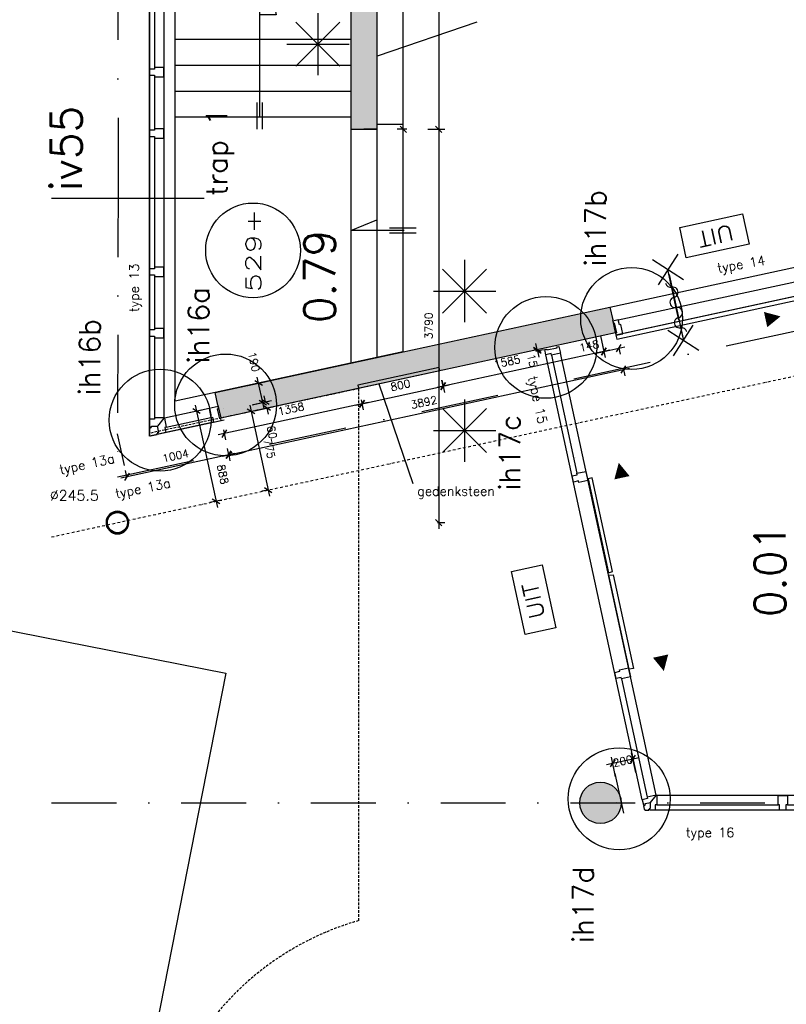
# Model space of a CAD drawing. Extents: x -29284 to 2055880, y -64816 to 121103.
# Tile 92 of 123: x 35387 to 42775, y 59506 to 68993. Entities that reach past the tile are written whole.
import ezdxf
from ezdxf.enums import TextEntityAlignment as Align

# ---------------------------------------------------------------- set-up
doc = ezdxf.new("R2010")
doc.units = 0
doc.header["$LTSCALE"] = 50
doc.header["$MEASUREMENT"] = 0
doc.header["$PDMODE"] = 3
doc.header["$PDSIZE"] = 0.1
for name, pattern in [('DASHDOT', [1, 0.5, -0.25, 0, -0.25]), ('DD1', [2.66667, 1.66667, -0.5, 0, -0.5]), ('HIDDEN', [0.375, 0.25, -0.125]), ('HIDDENX2', [0.75, 0.5, -0.25]), ('STRAM_0WT$0$DASHDOT', [25, 12.5, -6.25, 0, -6.25])]:
    doc.linetypes.add(name, pattern=pattern)
doc.layers.get('0').update_dxf_attribs({"linetype": 'CONTINUOUS'})
doc.layers.get('DEFPOINTS').update_dxf_attribs({"linetype": 'CONTINUOUS'})
for name, color, linetype in [('00', 7, 'CONTINUOUS'), ('_BRANDCOMPART', 6, 'DASHDOT'), ('_DETAILNUMMERS', 4, 'CONTINUOUS'), ('_DETAILNUMMERSTEKST', 4, 'CONTINUOUS'), ('A--A21--_F12--', 7, 'CONTINUOUS'), ('A--A21--_F123-', 9, 'CONTINUOUS'), ('A--A22--_F12--', 7, 'CONTINUOUS'), ('A--A22--_F123-', 9, 'CONTINUOUS'), ('A--A28--_F-2--', 7, 'CONTINUOUS'), ('A--A28--_F12--', 7, 'CONTINUOUS'), ('A--L21--', 3, 'CONTINUOUS'), ('A--L21--_F12--', 7, 'CONTINUOUS'), ('A--L22--', 3, 'CONTINUOUS'), ('A--L22--_F12--', 7, 'CONTINUOUS'), ('A--L22A1_BINNENWAND', 1, 'CONTINUOUS'), ('A--L22A3_BINNENWAND', 3, 'CONTINUOUS'), ('A--L28--', 7, 'CONTINUOUS'), ('A--L28--_F-2--', 7, 'CONTINUOUS'), ('A--L28--_F12--', 7, 'CONTINUOUS'), ('A--L28DC1_KONSTR', 1, 'HIDDEN'), ('A--L31--_F123-', 7, 'CONTINUOUS'), ('A--L32--_F-23-', 2, 'CONTINUOUS'), ('A--L32--_F123-', 1, 'CONTINUOUS'), ('A--L35A2_PLAFONDS', 1, 'HIDDENX2'), ('A--L63--', 7, 'CONTINUOUS'), ('A--L65--', 7, 'CONTINUOUS'), ('A--L65--_F-23-', 7, 'CONTINUOUS'), ('A--L65--_F123-', 7, 'CONTINUOUS'), ('A--M$1A-_F123-', 1, 'CONTINUOUS'), ('A--M1$A-_F123-', 1, 'CONTINUOUS'), ('A--T$1A-25_TEKST', 2, 'CONTINUOUS'), ('A--T$1A-_F123-_RN', 4, 'CONTINUOUS'), ('A--T01A-25_TEKST', 2, 'CONTINUOUS'), ('A--T63--_F123-', 1, 'CONTINUOUS'), ('HELLINGBANEN_TRAP', 1, 'CONTINUOUS'), ('HELLINGBANEN_TRAPPEN', 1, 'CONTINUOUS'), ('L1', 1, 'CONTINUOUS'), ('STRAM_0WT$0$A--L$7A-_STRAM', 1, 'STRAM_0WT$0$DASHDOT'), ('STRAMIEN', 1, 'DD1'), ('TEKST_KOZIJNMERK', 2, 'CONTINUOUS'), ('X--LR---_CP', 7, 'CONTINUOUS')]:
    doc.layers.add(name, color=color, linetype=linetype)
doc.styles.add('ALFA-0_25', font='ROMANS')
doc.styles.add('B-01', font='SIMPLEX.SHX', dxfattribs={"width": 0.8, "height": 4.5})
doc.styles.add('HIEMSTRA', font='romans.shx')
doc.dimstyles.new('STANDARD$0', dxfattribs={"dimscale": 30, "dimtxt": 2.5, "dimasz": 2, "dimexe": 2, "dimexo": 0, "dimgap": 2, "dimtad": 1, "dimdec": 0, "dimzin": 0, "dimdsep": 46, "dimtxsty": 'ALFA-0_25', "dimblk1": 'OBLIQUE', "dimblk2": 'OBLIQUE', "dimsah": 1, "dimcen": -3, "dimdle": 2, "dimclrd": 1, "dimclre": 1, "dimclrt": 2, "dimadec": 0, "dimazin": 0, "dimtfac": 0.666667, "dimtofl": 0, "dimtmove": 2, "dimatfit": 3, "dimldrblk": 'OBLIQUE', "dimfxl": 1, "dimtvp": 0.833333, "dimtolj": 1, "dimtzin": 0, "dimarcsym": 0})

# ---------------------------------------------------------------- blocks, each defined once
blk = doc.blocks.new('Q060089-')
at = {"layer": 'A--L63--', "linetype": 'Continuous'}
blk.add_lwpolyline([(0, 0), (0, 300), (620, 300), (620, 0)], close=True, dxfattribs=at)
at = {"layer": 'X--LR---_CP'}
blk.add_point((620, 0), dxfattribs=at)
blk.add_point((620, 0), dxfattribs=at)
blk.add_point((620, 0), dxfattribs=at)
at = {"layer": 'A--T63--_F123-', "style": 'ALFA-0_25', "width": 1.088889}
blk.add_text('UIT', height=150, dxfattribs=at).set_placement((123.7, 78.8), (473.7, 78.8), align=Align.FIT)
blk = doc.blocks.new('Q020657-')
at = {"layer": 'A--A28--_F-2--', "color": 3, "linetype": 'Continuous'}
for points in [[(-68.6, 68.6), (-77.5, 77.5), (-37.1, 89.7), (-41.9, 101.2)], [(-37.1, 89.7), (-41.9, 101.2), (0, 97.1), (0, 109.5)], [(0, 97.1), (0, 109.5), (37.1, 89.7), (41.9, 101.2)], [(37.1, 89.7), (41.9, 101.2), (68.6, 68.6), (77.5, 77.5)], [(-97.1, 0), (-109.5, 0), (-89.7, 37.1), (-101.2, 41.9)], [(-89.7, -37.1), (-101.2, -41.9), (-97.1, 0), (-109.5, 0)], [(-89.7, 37.1), (-101.2, 41.9), (-68.6, 68.6), (-77.5, 77.5)], [(68.6, 68.6), (77.5, 77.5), (89.7, 37.1), (101.2, 41.9)], [(89.7, 37.1), (101.2, 41.9), (97.1, 0), (109.5, 0)], [(97.1, 0), (109.5, 0), (89.7, -37.1), (101.2, -41.9)], [(-68.6, -68.6), (-77.5, -77.5), (-89.7, -37.1), (-101.2, -41.9)], [(-37.1, -89.7), (-41.9, -101.2), (-68.6, -68.6), (-77.5, -77.5)], [(0, -97.1), (0, -109.5), (-37.1, -89.7), (-41.9, -101.2)], [(37.1, -89.7), (41.9, -101.2), (0, -97.1), (0, -109.5)], [(68.6, -68.6), (77.5, -77.5), (37.1, -89.7), (41.9, -101.2)], [(89.7, -37.1), (101.2, -41.9), (68.6, -68.6), (77.5, -77.5)]]:
    blk.add_solid(points, dxfattribs=at)
at = {"layer": 'A--L28--_F-2--', "color": 3, "linetype": 'Continuous'}
blk.add_lwpolyline([(0, 109.5, 1), (0, -109.5, 1), (0, 109.5), (0, 97.1, -1), (0, -97.1, -1), (0, 97.1)], format="xyb", close=True, dxfattribs=at)
at = {"layer": 'X--LR---_CP', "color": 4, "linetype": 'Continuous'}
blk.add_point((0, 0), dxfattribs=at)
blk = doc.blocks.new('S060204-')
at = {"layer": 'A--L65--_F-23-', "color": 255}
blk.add_circle((0, 0), 0.0123, dxfattribs=at)
at = {"layer": 'A--L65--_F123-', "color": 1, "linetype": 'Continuous'}
for points in [[(-1.25, 6.25), (1.25, 3.75)], [(1.25, 6.25), (-1.25, 3.75)], [(0, 0), (0, 5)]]:
    blk.add_lwpolyline(points, dxfattribs=at)
blk = doc.blocks.new('S060205A')
at = {"layer": 'A--L65--_F-23-', "color": 255}
blk.add_circle((0, -0.0123), 0.0123, dxfattribs=at)
at = {"layer": 'A--L65--_F123-', "color": 1, "linetype": 'Continuous'}
for points in [[(-0.5, 5.7377, 0.41), (0, 5.2377)], [(0, 4.2377, 1), (0, 5.2377)], [(0, 4.2377, 1), (0, 3.2377)], [(0, 2.2377, 1), (0, 3.2377)], [(0, 2.2377, 1), (0, 1.2377)], [(0.5, 0.7377, 0.41), (0, 1.2377)]]:
    blk.add_lwpolyline(points, format="xyb", dxfattribs=at)
blk.add_lwpolyline([(0, -0.0123), (0, 6.2377)], dxfattribs=at)
at = {"layer": 'A--L65--', "xscale": -1}
blk.add_blockref('S060204-', (0, 1.4877), dxfattribs=at)
blk.add_blockref('S060204-', (0, 1.4877), dxfattribs=at)
at = {"layer": 'A--L65--', "rotation": 180}
blk.add_blockref('S060204-', (0, 4.4877), dxfattribs=at)
blk.add_blockref('S060204-', (0, 4.4877), dxfattribs=at)
blk = doc.blocks.new('Q020479-')
at = {"layer": 'A--A28--_F12--', "color": 8}
for points in [[(-200, 0), (-76.5, 184.8), (0, 200)], [(-200, 0), (0, 200), (76.5, 184.8)], [(-200, 0), (-141.4, 141.4), (-76.5, 184.8)], [(-200, 0), (76.5, 184.8), (141.4, 141.4)], [(-200, 0), (-184.8, 76.5), (-141.4, 141.4)], [(-200, 0), (141.4, 141.4), (184.8, 76.5)], [(-200, 0), (184.8, 76.5), (200, 0)], [(-200, 0), (200, 0), (184.8, -76.5)], [(-200, 0), (184.8, -76.5), (141.4, -141.4)], [(-200, 0), (141.4, -141.4), (76.5, -184.8)], [(-200, 0), (76.5, -184.8), (0, -200)], [(-200, 0), (0, -200), (-76.5, -184.8)], [(-200, 0), (-76.5, -184.8), (-141.4, -141.4)], [(-200, 0), (-141.4, -141.4), (-184.8, -76.5)]]:
    blk.add_solid(points, dxfattribs=at)
at = {"layer": 'A--L28--_F12--', "color": 3, "linetype": 'Continuous'}
blk.add_lwpolyline([(-200, 0, -1), (200, 0, -1), (-200, 0)], format="xyb", close=True, dxfattribs=at)
at = {"layer": 'X--LR---_CP'}
for p in [(0, 200), (200, 0), (200, 0)]:
    blk.add_point(p, dxfattribs=at)
blk = doc.blocks.new('_OBLIQUE')
at = {"color": 0, "linetype": 'ByBlock'}
blk.add_line((-0.5, -0.5), (0.5, 0.5), dxfattribs=at)
blk = doc.blocks.new('*D219')
at = {"layer": 'A--M$1A-_F123-', "color": 1, "lineweight": -2, "transparency": 16777216}
for p, q in [((39425.8, 72306.9), (39425.8, 67877.2)), ((39319.6, 72246.9), (39485.8, 72246.9)), ((39322.1, 67937.2), (39485.8, 67937.2))]:
    blk.add_line(p, q, dxfattribs=at)
at = {"layer": 'DEFPOINTS', "color": 0, "transparency": 16777216}
for p in [(39319.6, 72246.9), (39322.1, 67937.2), (39425.8, 67937.2)]:
    blk.add_point(p, dxfattribs=at)
at = {"layer": 'A--M$1A-_F123-', "color": 1, "lineweight": -2, "transparency": 16777216, "xscale": 60, "yscale": 60, "zscale": 60}
for p, rotation in [((39425.8, 72246.9), 90), ((39425.8, 67937.2), 270)]:
    blk.add_blockref('_OBLIQUE', p, dxfattribs=dict(at, rotation=rotation))
at = {"layer": 'A--M$1A-_F123-', "color": 2, "transparency": 16777216, "insert": (39328.3, 70092), "char_height": 75, "attachment_point": 5, "rotation": 90, "style": 'ALFA-0_25'}
blk.add_mtext('\\A1;4310', dxfattribs=at)
blk = doc.blocks.new('*U1299')
at = {"layer": 'A--A22--_F123-', "linetype": 'Continuous'}
blk.add_hatch(color=256, dxfattribs=at).paths.add_polyline_path([(0, 0), (-26.5, 122.2), (3777.8, 945.9), (3804.2, 823.7), (3830.7, 701.5), (26.5, -122.2)])
at = {"layer": 'A--A22--_F12--', "color": 8}
for points in [[(0, 0), (-26.5, 122.2), (3804.2, 823.7), (3777.8, 945.9)], [(3804.2, 823.7), (3830.7, 701.5), (0, 0), (26.5, -122.2)]]:
    blk.add_solid(points, dxfattribs=at)
at = {"layer": 'A--L22--_F12--', "color": 3, "linetype": 'Continuous'}
for points in [[(0, 0), (-26.5, 122.2), (3777.8, 945.9), (3804.2, 823.7)], [(0, 0), (26.5, -122.2), (3830.7, 701.5), (3804.2, 823.7)]]:
    blk.add_lwpolyline(points, dxfattribs=at)
blk = doc.blocks.new('*D247')
at = {"layer": 'A--M$1A-_F123-', "color": 1, "lineweight": -2, "transparency": 16777216}
for p, q in [((37587, 65467.9), (37748.8, 65502.9)), ((37743, 65246), (37677.4, 65548.9)), ((37627.1, 65282.3), (37789, 65317.3))]:
    blk.add_line(p, q, dxfattribs=at)
at = {"layer": 'DEFPOINTS', "color": 0, "transparency": 16777216}
for p in [(37587, 65467.9), (37690.1, 65490.2), (37627.1, 65282.3)]:
    blk.add_point(p, dxfattribs=at)
at = {"layer": 'A--M$1A-_F123-', "color": 1, "lineweight": -2, "transparency": 16777216, "xscale": 60, "yscale": 60, "zscale": 60}
for p, rotation in [((37690.1, 65490.2), 102.2170765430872), ((37730.3, 65304.6), 282.2170765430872)]:
    blk.add_blockref('_OBLIQUE', p, dxfattribs=dict(at, rotation=rotation))
at = {"layer": 'A--M$1A-_F123-', "color": 2, "transparency": 16777216, "insert": (37645.5, 65696.5), "char_height": 75, "attachment_point": 5, "rotation": 282.21708, "style": 'ALFA-0_25'}
blk.add_mtext('\\A1;190', dxfattribs=at)
blk = doc.blocks.new('*D248')
at = {"layer": 'A--M$1A-_F123-', "color": 1, "lineweight": -2, "transparency": 16777216}
for p, q in [((37755.2, 65310), (37742.5, 65368.7)), ((37636.1, 65284.2), (37813.9, 65322.7)), ((37648.8, 65225.5), (37826.6, 65264)), ((37767.9, 65251.3), (37780.6, 65192.6))]:
    blk.add_line(p, q, dxfattribs=at)
at = {"layer": 'DEFPOINTS', "color": 0, "transparency": 16777216}
for p in [(37636.1, 65284.2), (37648.8, 65225.5), (37767.9, 65251.3)]:
    blk.add_point(p, dxfattribs=at)
at = {"layer": 'A--M$1A-_F123-', "color": 1, "lineweight": -2, "transparency": 16777216, "xscale": 60, "yscale": 60, "zscale": 60}
for p, rotation in [((37755.2, 65310), 282.2170765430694), ((37767.9, 65251.3), 102.2170765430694)]:
    blk.add_blockref('_OBLIQUE', p, dxfattribs=dict(at, rotation=rotation))
at = {"layer": 'A--M$1A-_F123-', "color": 2, "transparency": 16777216, "insert": (37818.5, 65017.8), "char_height": 75, "attachment_point": 5, "rotation": 282.21708, "style": 'ALFA-0_25'}
blk.add_mtext('\\A1;60', dxfattribs=at)
blk = doc.blocks.new('*D249')
at = {"layer": 'A--M$1A-_F123-', "color": 1, "lineweight": -2, "transparency": 16777216}
for p, q in [((37342.8, 64788.2), (41265, 65633.8)), ((41206.4, 65621.2), (41219, 65562.6)), ((37401.4, 64800.9), (37414.1, 64742.2))]:
    blk.add_line(p, q, dxfattribs=at)
at = {"layer": 'DEFPOINTS', "color": 0, "transparency": 16777216}
for p in [(41206.4, 65621.2), (41206.4, 65621.2), (37401.4, 64800.9)]:
    blk.add_point(p, dxfattribs=at)
at = {"layer": 'A--M$1A-_F123-', "color": 1, "lineweight": -2, "transparency": 16777216, "xscale": 60, "yscale": 60, "zscale": 60}
for p, rotation in [((41206.4, 65621.2), 12.16638049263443), ((37401.4, 64800.9), 192.1663804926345)]:
    blk.add_blockref('_OBLIQUE', p, dxfattribs=dict(at, rotation=rotation))
at = {"layer": 'A--M$1A-_F123-', "color": 2, "transparency": 16777216, "insert": (39283.3, 65306.4), "char_height": 75, "attachment_point": 5, "rotation": 12.16638, "style": 'ALFA-0_25'}
blk.add_mtext('\\A1;3892', dxfattribs=at)
blk = doc.blocks.new('*D250')
at = {"layer": 'A--M$1A-_F123-', "color": 1, "lineweight": -2, "transparency": 16777216}
for p, q in [((37459.9, 64814.4), (36361, 64576.5)), ((37401.4, 64800.9), (37388.5, 64860.3)), ((36419.8, 64588.4), (36407, 64647.9))]:
    blk.add_line(p, q, dxfattribs=at)
at = {"layer": 'DEFPOINTS', "color": 0, "transparency": 16777216}
for p in [(37401.4, 64800.9), (36419.7, 64589.2), (36419.8, 64588.4)]:
    blk.add_point(p, dxfattribs=at)
at = {"layer": 'A--M$1A-_F123-', "color": 1, "lineweight": -2, "transparency": 16777216, "xscale": 60, "yscale": 60, "zscale": 60}
for p, rotation in [((37401.2, 64801.7), 12.21428028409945), ((36419.7, 64589.2), 192.2142802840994)]:
    blk.add_blockref('_OBLIQUE', p, dxfattribs=dict(at, rotation=rotation))
at = {"layer": 'A--M$1A-_F123-', "color": 2, "transparency": 16777216, "insert": (36889.8, 64790.8), "char_height": 75, "attachment_point": 5, "rotation": 12.21428, "style": 'ALFA-0_25'}
blk.add_mtext('\\A1;1004', dxfattribs=at)
blk = doc.blocks.new('*D268')
at = {"layer": 'A--M$1A-_F123-', "color": 1, "lineweight": -2, "transparency": 16777216}
for p, q in [((39414.3, 67937.2), (39485.8, 67937.2)), ((39425.8, 67997.2), (39425.8, 64086.9)), ((39414.3, 64146.9), (39485.8, 64146.9))]:
    blk.add_line(p, q, dxfattribs=at)
at = {"layer": 'DEFPOINTS', "color": 0, "transparency": 16777216}
for p in [(39414.3, 67937.2), (39414.3, 64146.9), (39425.8, 64146.9)]:
    blk.add_point(p, dxfattribs=at)
at = {"layer": 'A--M$1A-_F123-', "color": 1, "lineweight": -2, "transparency": 16777216, "xscale": 60, "yscale": 60, "zscale": 60}
for p, rotation in [((39425.8, 67937.2), 90), ((39425.8, 64146.9), 270)]:
    blk.add_blockref('_OBLIQUE', p, dxfattribs=dict(at, rotation=rotation))
at = {"layer": 'A--M$1A-_F123-', "color": 2, "transparency": 16777216, "insert": (39328.3, 66042), "char_height": 75, "attachment_point": 5, "rotation": 90, "style": 'ALFA-0_25'}
blk.add_mtext('\\A1;3790', dxfattribs=at)
blk = doc.blocks.new('*D274')
at = {"layer": 'A--M$1A-_F123-', "color": 1, "lineweight": -2, "transparency": 16777216}
for p, q in [((37604.1, 65277.2), (37793.5, 64402.5)), ((37616.8, 65218.6), (37558.2, 65205.9)), ((37780.8, 64461.1), (37722.2, 64448.4))]:
    blk.add_line(p, q, dxfattribs=at)
at = {"layer": 'DEFPOINTS', "color": 0, "transparency": 16777216}
for p in [(37616.8, 65218.6), (37780.8, 64461.1), (37780.8, 64461.1)]:
    blk.add_point(p, dxfattribs=at)
at = {"layer": 'A--M$1A-_F123-', "color": 1, "lineweight": -2, "transparency": 16777216, "xscale": 60, "yscale": 60, "zscale": 60}
for p, rotation in [((37616.8, 65218.6), 102.2170765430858), ((37780.8, 64461.1), 282.2170765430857)]:
    blk.add_blockref('_OBLIQUE', p, dxfattribs=dict(at, rotation=rotation))
at = {"layer": 'A--M$1A-_F123-', "color": 2, "transparency": 16777216, "insert": (37794.1, 64860.5), "char_height": 75, "attachment_point": 5, "rotation": 282.21708, "style": 'ALFA-0_25'}
blk.add_mtext('\\A1;775', dxfattribs=at)
blk = doc.blocks.new('*D275')
at = {"layer": 'A--M$1A-_F123-', "color": 1, "lineweight": -2, "transparency": 16777216}
for p, q in [((41043.3, 61815.5), (41356, 61883.2)), ((41130.2, 61697.7), (41089.2, 61886.8)), ((41325.6, 61740.1), (41284.7, 61929.1))]:
    blk.add_line(p, q, dxfattribs=at)
at = {"layer": 'DEFPOINTS', "color": 0, "transparency": 16777216}
for p in [(41297.4, 61870.5), (41130.2, 61697.7), (41325.6, 61740.1)]:
    blk.add_point(p, dxfattribs=at)
at = {"layer": 'A--M$1A-_F123-', "color": 1, "lineweight": -2, "transparency": 16777216, "xscale": 60, "yscale": 60, "zscale": 60}
for p, rotation in [((41101.9, 61828.1), 192.2170315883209), ((41297.4, 61870.5), 12.21703158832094)]:
    blk.add_blockref('_OBLIQUE', p, dxfattribs=dict(at, rotation=rotation))
at = {"layer": 'A--M$1A-_F123-', "color": 2, "transparency": 16777216, "insert": (41199.6, 61849.3), "char_height": 75, "attachment_point": 5, "rotation": 12.21703, "style": 'ALFA-0_25'}
blk.add_mtext('\\A1;200', dxfattribs=at)
blk = doc.blocks.new('*D293')
at = {"layer": 'A--M$1A-_F123-', "color": 1, "lineweight": -2, "transparency": 16777216}
for p, q in [((39083.7, 67877.2), (39083.7, 73472.8)), ((39119.1, 73412.8), (39023.7, 73412.8)), ((39119.1, 67937.2), (39023.7, 67937.2))]:
    blk.add_line(p, q, dxfattribs=at)
at = {"layer": 'DEFPOINTS', "color": 0, "transparency": 16777216}
for p in [(39083.7, 73412.8), (39119.1, 73412.8), (39119.1, 67937.2)]:
    blk.add_point(p, dxfattribs=at)
at = {"layer": 'A--M$1A-_F123-', "color": 1, "lineweight": -2, "transparency": 16777216, "xscale": 60, "yscale": 60, "zscale": 60}
for p, rotation in [((39083.7, 73412.8), 90), ((39083.7, 67937.2), 270)]:
    blk.add_blockref('_OBLIQUE', p, dxfattribs=dict(at, rotation=rotation))
at = {"layer": 'A--M$1A-_F123-', "color": 2, "transparency": 16777216, "insert": (38986.2, 70675), "char_height": 75, "attachment_point": 5, "rotation": 90, "style": 'ALFA-0_25'}
blk.add_mtext('\\A1;5476', dxfattribs=at)
blk = doc.blocks.new('*U1264')
at = {"layer": 'A--A21--_F123-', "linetype": 'Continuous'}
blk.add_hatch(color=256, dxfattribs=at).paths.add_polyline_path([(0, 0), (125, 0), (125, -5501.1), (0, -5501.1), (-125, -5501.1), (-125, 0)])
at = {"layer": 'A--A21--_F12--', "color": 8}
for points in [[(0, -5501.1), (-125, -5501.1), (0, 0), (-125, 0)], [(0, 0), (125, 0), (0, -5501.1), (125, -5501.1)]]:
    blk.add_solid(points, dxfattribs=at)
at = {"layer": 'A--L21--_F12--', "color": 3, "linetype": 'Continuous'}
for points in [[(0, 0), (-125, 0), (-125, -5501.1), (0, -5501.1)], [(0, 0), (125, 0), (125, -5501.1), (0, -5501.1)]]:
    blk.add_lwpolyline(points, dxfattribs=at)
blk = doc.blocks.new('*D622')
at = {"layer": 'A--M$1A-_F123-', "color": 1, "linetype": 'Continuous', "lineweight": -2, "transparency": 16777216}
for p, q in [((37079, 65279), (37292.2, 64293.9)), ((37145.4, 65232), (37033, 65207.6)), ((37333.3, 64364.2), (37220.9, 64339.9))]:
    blk.add_line(p, q, dxfattribs=at)
at = {"layer": 'DEFPOINTS', "color": 0, "linetype": 'Continuous', "transparency": 16777216}
for p in [(37145.4, 65232), (37279.5, 64352.6), (37333.3, 64364.2)]:
    blk.add_point(p, dxfattribs=at)
at = {"layer": 'A--M$1A-_F123-', "color": 1, "linetype": 'Continuous', "lineweight": -2, "transparency": 16777216, "xscale": 60, "yscale": 60, "zscale": 60}
for p, rotation in [((37091.7, 65220.3), 102.2170765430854), ((37279.5, 64352.6), 282.2170765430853)]:
    blk.add_blockref('_OBLIQUE', p, dxfattribs=dict(at, rotation=rotation))
at = {"layer": 'A--M$1A-_F123-', "color": 2, "linetype": 'Continuous', "transparency": 16777216, "insert": (37344.6, 64612.1), "char_height": 75, "attachment_point": 5, "rotation": 282.21708, "style": 'ALFA-0_25'}
blk.add_mtext('\\A1;888', dxfattribs=at)
blk = doc.blocks.new('*D647')
at = {"layer": 'A--M$1A-_F123-', "color": 1, "linetype": 'Continuous', "lineweight": -2, "transparency": 16777216}
for p, q in [((41004.7, 65854), (41029.9, 65737.6)), ((41075.8, 65808.9), (39409.2, 65448)), ((39455.4, 65518.4), (39480.6, 65402))]:
    blk.add_line(p, q, dxfattribs=at)
at = {"layer": 'DEFPOINTS', "color": 0, "linetype": 'Continuous', "transparency": 16777216}
for p in [(41004.7, 65854), (39455.4, 65518.4), (39467.9, 65460.7)]:
    blk.add_point(p, dxfattribs=at)
at = {"layer": 'A--M$1A-_F123-', "color": 1, "linetype": 'Continuous', "lineweight": -2, "transparency": 16777216, "xscale": 60, "yscale": 60, "zscale": 60}
for p, rotation in [((41017.2, 65796.2), 12.21994611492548), ((39467.9, 65460.7), 192.2199461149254)]:
    blk.add_blockref('_OBLIQUE', p, dxfattribs=dict(at, rotation=rotation))
at = {"layer": 'A--M$1A-_F123-', "color": 2, "linetype": 'Continuous', "transparency": 16777216, "insert": (40085.6, 65697.1), "char_height": 75, "attachment_point": 5, "rotation": 12.21995, "style": 'ALFA-0_25'}
blk.add_mtext('\\A1;1585', dxfattribs=at)
blk = doc.blocks.new('*D648')
at = {"layer": 'A--M$1A-_F123-', "color": 1, "linetype": 'Continuous', "lineweight": -2, "transparency": 16777216}
for p, q in [((38744.6, 65304), (37300, 64991.2)), ((38677.9, 65328.9), (38698.7, 65232.7)), ((37350.5, 65041.5), (37371.3, 64945.2))]:
    blk.add_line(p, q, dxfattribs=at)
at = {"layer": 'DEFPOINTS', "color": 0, "linetype": 'Continuous', "transparency": 16777216}
for p in [(38677.9, 65328.9), (37350.5, 65041.5), (37358.6, 65003.9)]:
    blk.add_point(p, dxfattribs=at)
at = {"layer": 'A--M$1A-_F123-', "color": 1, "linetype": 'Continuous', "lineweight": -2, "transparency": 16777216, "xscale": 60, "yscale": 60, "zscale": 60}
for p, rotation in [((38686, 65291.3), 12.21886148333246), ((37358.6, 65003.9), 192.2188614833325)]:
    blk.add_blockref('_OBLIQUE', p, dxfattribs=dict(at, rotation=rotation))
at = {"layer": 'A--M$1A-_F123-', "color": 2, "linetype": 'Continuous', "transparency": 16777216, "insert": (38001.7, 65242.9), "char_height": 75, "attachment_point": 5, "rotation": 12.21886, "style": 'ALFA-0_25'}
blk.add_mtext('\\A1;1358', dxfattribs=at)
blk = doc.blocks.new('*D649')
at = {"layer": 'A--M$1A-_F123-', "color": 1, "linetype": 'Continuous', "lineweight": -2, "transparency": 16777216}
for p, q in [((38627.4, 65278.6), (39526.5, 65473.4)), ((39467.9, 65460.7), (39455.2, 65519.3)), ((38686, 65291.3), (38698.7, 65232.7))]:
    blk.add_line(p, q, dxfattribs=at)
at = {"layer": 'DEFPOINTS', "color": 0, "linetype": 'Continuous', "transparency": 16777216}
for p in [(39467.9, 65460.7), (39467.9, 65460.7), (38686, 65291.3)]:
    blk.add_point(p, dxfattribs=at)
at = {"layer": 'A--M$1A-_F123-', "color": 1, "linetype": 'Continuous', "lineweight": -2, "transparency": 16777216, "xscale": 60, "yscale": 60, "zscale": 60}
for p, rotation in [((39467.9, 65460.7), 12.22010677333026), ((38686, 65291.3), 192.2201067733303)]:
    blk.add_blockref('_OBLIQUE', p, dxfattribs=dict(at, rotation=rotation))
at = {"layer": 'A--M$1A-_F123-', "color": 2, "linetype": 'Continuous', "transparency": 16777216, "insert": (39056.3, 65471.3), "char_height": 75, "attachment_point": 5, "rotation": 12.22011, "style": 'ALFA-0_25'}
blk.add_mtext('\\A1;800', dxfattribs=at)
blk = doc.blocks.new('*D652')
at = {"layer": 'A--M$1A-_F123-', "color": 1, "linetype": 'Continuous', "lineweight": -2, "transparency": 16777216}
for p, q in [((40958.7, 65783.5), (41220.3, 65840.2)), ((41017.3, 65796.4), (41030, 65737.6)), ((41161.7, 65827.6), (41174.4, 65768.9))]:
    blk.add_line(p, q, dxfattribs=at)
at = {"layer": 'DEFPOINTS', "color": 0, "linetype": 'Continuous', "transparency": 16777216}
for p in [(41017.3, 65796.4), (41161.7, 65827.6), (41161.7, 65827.5)]:
    blk.add_point(p, dxfattribs=at)
at = {"layer": 'A--M$1A-_F123-', "color": 1, "linetype": 'Continuous', "lineweight": -2, "transparency": 16777216, "xscale": 60, "yscale": 60, "zscale": 60}
for p, rotation in [((41161.7, 65827.5), 12.21707654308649), ((41017.3, 65796.2), 192.2170765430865)]:
    blk.add_blockref('_OBLIQUE', p, dxfattribs=dict(at, rotation=rotation))
at = {"layer": 'A--M$1A-_F123-', "color": 2, "linetype": 'Continuous', "transparency": 16777216, "insert": (40875, 65850), "char_height": 75, "attachment_point": 5, "rotation": 12.21708, "style": 'ALFA-0_25'}
blk.add_mtext('\\A1;148', dxfattribs=at)
blk = doc.blocks.new('schuifdr_2078type14')
at = {"layer": 'A--L32--_F-23-'}
for points in [[(0, -139), (67, -139), (67, -50), (52, -50), (52, 0), (0, 0), (0, -19.5), (9, -19.5), (9, -119.5), (0, -119.5)], [(2078, -139), (2011, -139), (2011, -50), (2026, -50), (2026, 0), (2078, 0), (2078, -19.5), (2069, -19.5), (2069, -119.5), (2078, -119.5)]]:
    blk.add_lwpolyline(points, close=True, dxfattribs=at)
at = {"layer": 'A--L32--_F-23-', "color": 2, "linetype": 'Continuous'}
blk.add_lwpolyline([(2078, -179), (2078, -139), (-3, -139), (0, -179), (2078, -179)], close=True, dxfattribs=at)
at = {"layer": 'A--L32--_F123-', "color": 1}
for p, q in [((52, 0), (2026, 0)), ((2035.8, -139), (91.8, -139))]:
    blk.add_line(p, q, dxfattribs=at)
at = {"layer": 'L1'}
blk.add_lwpolyline([(1037.5, 265, 0, 0, 0), (1037.5, -297.6, 0, 0, 0), (1587.5, -297.6, 0, 150, 0), (1440.5, -297.6, 150, 150, 0)], format="xyseb", dxfattribs=at)
blk = doc.blocks.new('dr_entreetype15_16')
at = {"layer": 'A--L32--_F-23-', "color": 2, "linetype": 'Continuous'}
blk.add_line((-4016.5, 3.8), (-3963.5, 69.5), dxfattribs=at)
for points in [[(-4886.6, 4332.7), (-4973.6, 4313.9), (-4976.8, 4328.5), (-5025.6, 4318), (-5036.6, 4368.8), (-5017.6, 4372.9), (-5015.7, 4364.1), (-4917.9, 4385.3), (-4919.9, 4394.1), (-4900.8, 4398.2)], [(-4640.1, 3194.1), (-4621, 3106.1), (-4708, 3087.3), (-4711.2, 3102), (-4760.1, 3091.4), (-4772.8, 3150), (-4723.9, 3160.6), (-4727.1, 3175.3)], [(-4580.2, 3130.3), (-4619.3, 3121.9), (-4423.3, 2216.7), (-4384.9, 2228.1), (-4580.2, 3130.3)], [(-4183, 1295.6), (-4222.1, 1287.1), (-4418.1, 2192.3), (-4378.3, 2197.8), (-4183, 1295.6)], [(-4230.2, 1301), (-4211.1, 1213), (-4298.1, 1194.2), (-4301.3, 1208.8), (-4350.2, 1198.2), (-4362.9, 1256.9), (-4314, 1267.5), (-4317.2, 1282.1)], [(-2788.5, 69.5), (-2698.5, 69.5), (-2698.5, -19.5), (-2713.5, -19.5), (-2713.5, -69.5), (-2773.5, -69.5), (-2773.5, -19.5), (-2788.5, -19.5)], [(-1528.5, 69.5), (-1438.5, 69.5), (-1438.5, -19.5), (-1453.5, -19.5), (-1453.5, -69.5), (-1513.5, -69.5), (-1513.5, -19.5), (-1528.5, -19.5)], [(-268.5, 69.5), (-268.5, -19.5), (-253.5, -19.5), (-253.5, -69.5), (-201.5, -69.5), (-201.5, -50), (-210.5, -50), (-210.5, 50), (-201.5, 50), (-201.5, 69.5)]]:
    blk.add_lwpolyline(points, close=True, dxfattribs=at)
for points in [[(-3963.5, 69.5), (-3964.6, 74.4), (-4051.6, 55.6), (-4048.4, 40.9), (-4097.3, 30.3), (-4086.3, -20.5), (-4067.2, -16.4), (-4069.1, -7.6), (-4016.5, 3.8)], [(-3963.5, 69.5), (-3958.5, 69.5), (-3958.5, -19.5), (-3973.5, -19.5), (-3973.5, -69.5), (-4025.5, -69.5), (-4025.5, -50), (-4016.5, -50), (-4016.5, 3.8)], [(-4076.5, -18.4), (-4074.4, -28.2), (-4084.2, -30.3), (-4077.8, -59.5), (-4065.4, -69.5), (-4035.5, -69.5), (-4035.5, -59.5), (-4025.5, -59.5)]]:
    blk.add_lwpolyline(points, dxfattribs=at)
at = {"layer": 'A--L32--_F123-', "color": 1}
for p, q in [((-4097.3, 30.3), (-5025.6, 4318)), ((-4973.6, 4313.9), (-4727.1, 3175.3)), ((-3964.6, 74.4), (-4886.6, 4332.7)), ((-4298.1, 1194.2), (-4051.6, 55.6)), ((-268.5, 69.5), (-3958.5, 69.5)), ((-253.5, -69.5), (-3973.5, -69.5)), ((-3958.5, -19.5), (-2788.5, -19.5)), ((-2698.5, -19.5), (-1528.5, -19.5)), ((-1438.5, -19.5), (-268.5, -19.5))]:
    blk.add_line(p, q, dxfattribs=at)
at = {"layer": 'L1'}
for points in [[(-4757.5, 2619.7, 0, 0, 0), (-4207.6, 2738.7, 0, 0, 0), (-4324, 3276.3, 0, 150, 0), (-4292.9, 3132.6, 150, 150, 0)], [(-4555.9, 1688.6, 0, 0, 0), (-4006, 1807.7, 0, 0, 0), (-3889.6, 1270.2, 0, 150, 0), (-3920.7, 1413.8, 150, 150, 0)]]:
    blk.add_lwpolyline(points, format="xyseb", dxfattribs=at)
blk = doc.blocks.new('*D732')
at = {"layer": 'A--M1$A-_F123-', "color": 1, "lineweight": -2, "transparency": 16777216}
for p, q in [((40373.6, 65815.5), (40360.9, 65874.1)), ((40358.1, 65812.1), (40432.2, 65828.2)), ((40361.3, 65797.4), (40435.4, 65813.5)), ((40376.7, 65800.8), (40389.4, 65742.2))]:
    blk.add_line(p, q, dxfattribs=at)
at = {"layer": 'DEFPOINTS', "color": 0, "transparency": 16777216}
for p in [(40358.1, 65812.1), (40361.3, 65797.4), (40373.6, 65815.5)]:
    blk.add_point(p, dxfattribs=at)
at = {"layer": 'A--M1$A-_F123-', "color": 1, "lineweight": -2, "transparency": 16777216, "xscale": 60, "yscale": 60, "zscale": 60}
for p, rotation in [((40373.6, 65815.5), 282.2170765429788), ((40376.7, 65800.8), 102.2170765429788)]:
    blk.add_blockref('_OBLIQUE', p, dxfattribs=dict(at, rotation=rotation))
at = {"layer": 'A--M1$A-_F123-', "color": 2, "transparency": 16777216, "insert": (40328.4, 65708.7), "char_height": 75, "attachment_point": 5, "rotation": 282.21708, "style": 'ALFA-0_25'}
blk.add_mtext('\\A1;15', dxfattribs=at)
blk = doc.blocks.new('DETAILNR')
at = {"layer": '_DETAILNUMMERS'}
blk.add_circle((32.9, -23.2), 490.7, dxfattribs=at)
at = {"layer": 'X--LR---_CP'}
blk.add_point((0, 0), dxfattribs=at)
at = {"layer": '_DETAILNUMMERSTEKST', "style": 'ALFA-0_25'}
blk.add_attdef('DETAILNR', text='', height=200, rotation=90, dxfattribs=at).set_placement((-618.4, 223.8), align=Align.RIGHT)
blk = doc.blocks.new('fijn_schuurwerk')
at = {"layer": '00', "color": 4}
for p, q in [((-0.000025, 300), (-0.000025, -300)), ((-212.132075, 212.132), (212.132025, -212.132)), ((-212.131875, -212.132), (212.132025, 212.13215)), ((-299.999975, 0), (299.999975, 0))]:
    blk.add_line(p, q, dxfattribs=at)
blk = doc.blocks.new('A$C44AA6D3C')
at = {"layer": 'STRAM_0WT$0$A--L$7A-_STRAM'}
blk.add_line((-19661.3, 0), (-566.4, 0), dxfattribs=at)

msp = doc.modelspace()

# ---------------------------------------------------------------- linework, layer by layer
at = {"layer": '00', "color": 4, "linetype": 'Continuous'}
msp.add_line((37164.2, 67270.5), (35692.7, 67270.5), dxfattribs=at)
at = {"layer": '_BRANDCOMPART', "ltscale": 30}
for points in [[(22124.7, 69129.2), (30199.2, 67484.5), (30509.9, 69010), (33649.7, 68370.4), (34564.5, 72888.1), (36329.5, 72548.6), (36335.9, 67455.7)], [(36335.9, 67455.7), (36329.5, 64587.4), (46929.7, 66867.9), (57386.6, 66865.7)]]:
    msp.add_lwpolyline(points, dxfattribs=at)
at = {"layer": 'A--L22A3_BINNENWAND', "linetype": 'Continuous'}
msp.add_lwpolyline([(38653.3, 65443.1), (39435.1, 65612.4), (39428.8, 65641.8), (38646.9, 65472.4)], close=True, dxfattribs=at)
at = {"layer": 'A--L31--_F123-', "color": 13, "linetype": 'Continuous'}
msp.add_lwpolyline([(32732, 39104.9), (24937, 40639), (29580.2, 64231.5), (37375.2, 62697.4)], close=True, dxfattribs=at)
at = {"layer": 'A--L32--_F-23-'}
msp.add_line((36776.5, 65152.2), (36715.2, 65076.2), dxfattribs=at)
for points in [[(36776.5, 68442.6), (36776.5, 68532.6), (36687.5, 68532.6), (36687.5, 68517.6), (36637.5, 68517.6), (36637.5, 68457.6), (36687.5, 68457.6), (36687.5, 68442.6)], [(36776.5, 67852.6), (36776.5, 67942.6), (36687.5, 67942.6), (36687.5, 67927.6), (36637.5, 67927.6), (36637.5, 67867.6), (36687.5, 67867.6), (36687.5, 67852.6)], [(36776.5, 66518.5), (36776.5, 66608.5), (36687.5, 66608.5), (36687.5, 66593.5), (36637.5, 66593.5), (36637.5, 66533.5), (36687.5, 66533.5), (36687.5, 66518.5)], [(36776.5, 65928.5), (36776.5, 66018.5), (36687.5, 66018.5), (36687.5, 66003.5), (36637.5, 66003.5), (36637.5, 65943.5), (36687.5, 65943.5), (36687.5, 65928.5)], [(37299.9, 65265.5), (37211.9, 65246.5), (37230.8, 65159.5), (37245.4, 65162.7), (37256, 65113.8), (37329.3, 65129.7), (37325.2, 65148.7), (37316.4, 65146.8), (37295.2, 65244.6), (37304, 65246.5)]]:
    msp.add_lwpolyline(points, close=True, dxfattribs=at)
for points in [[(36776.5, 65152.2), (36776.5, 65157.2), (36687.5, 65157.2), (36687.5, 65142.2), (36637.5, 65142.2), (36637.5, 65067.2), (36657, 65067.2), (36657, 65076.2), (36715.2, 65076.2)], [(36776.5, 65152.2), (36781.4, 65153.3), (36800.3, 65066.3), (36785.6, 65063.1), (36796.2, 65014.2), (36722.9, 64998.4), (36718.8, 65017.4), (36727.6, 65019.3), (36715.2, 65076.2)], [(36647.5, 65067.2), (36647.5, 65057.2), (36637.5, 65057.2), (36637.5, 64990.1), (36647.5, 64982.1), (36713.1, 64996.2), (36711, 65006), (36720.8, 65008.1)]]:
    msp.add_lwpolyline(points, dxfattribs=at)
at = {"layer": 'A--L32--_F123-', "color": 1}
for p, q in [((36637.5, 64979.8), (36637.5, 69923.9)), ((36637.5, 69923.9), (36637.5, 65142.2)), ((36776.5, 69923.9), (36776.5, 65152.2)), ((36687.5, 69776.7), (36687.5, 68532.6)), ((36687.5, 68442.6), (36687.5, 67942.6)), ((36687.5, 67852.6), (36687.5, 66608.5)), ((41076, 66223.3), (43106.9, 66663.1)), ((36687.5, 66518.5), (36687.5, 66018.5)), ((36687.5, 65928.5), (36687.5, 65157.2)), ((37211.9, 65246.5), (36781.4, 65153.3)), ((37356.4, 65135.4), (36637.5, 64979.8)), ((37256, 65113.8), (36796.2, 65014.2)), ((36800.3, 65066.3), (37230.8, 65159.5)), ((41123.1, 61730.5), (41205.7, 61348.9))]:
    msp.add_line(p, q, dxfattribs=at)
at = {"layer": 'A--L35A2_PLAFONDS'}
msp.add_lwpolyline([(35586.8, 72808), (30995.3, 50267.6), (32170.2, 50267.6, -0.150834), (33241.7, 40007.3), (36654.5, 40007.3), (36654.5, 57571.9, -0.343583), (38654.6, 60311.8), (38654.9, 65437.6), (36637.5, 65007.7), (36637.5, 72593.9)], format="xyb", close=True, dxfattribs=at)
at = {"layer": 'A--M$1A-_F123-', "linetype": 'Continuous'}
msp.add_line((40984.5, 65947.7), (41017.3, 65796.2), dxfattribs=at)
at = {"layer": 'A--M$1A-_F123-'}
msp.add_line((36396, 64698.3), (36330.4, 65001.5), dxfattribs=at)
at = {"layer": 'HELLINGBANEN_TRAP', "linetype": 'Continuous'}
for p, q in [((38579.5, 68802.2), (36883, 68802.2)), ((38579.5, 68552.2), (36883, 68552.2)), ((38579.5, 68302.2), (36883, 68302.2)), ((38579.5, 68052.2), (36883, 68052.2))]:
    msp.add_line(p, q, dxfattribs=at)
for points in [[(37702, 68052.2), (37702, 69791.1), (37860.5, 69041.1), (37702, 69041.1)], [(37677, 67939.1), (37677, 68194)], [(37727, 67939.1), (37727, 68194)], [(39093.8, 66960.7), (38579.5, 66960.7), (38829.5, 67063.8), (38829.5, 66960.7)], [(39206.9, 66985.7), (38952, 66985.7)], [(39206.9, 66935.7), (38952, 66935.7)]]:
    msp.add_lwpolyline(points, dxfattribs=at)
at = {"layer": 'HELLINGBANEN_TRAPPEN', "linetype": 'Continuous'}
for p, q in [((36884.5, 65315.8), (36884.5, 70046.8)), ((38579.5, 67937.2), (38579.5, 65682.8)), ((38829.5, 67937.2), (38829.5, 65736.9)), ((39079.5, 67937.2), (39079.5, 65791))]:
    msp.add_line(p, q, dxfattribs=at)
for points in [[(38579.5, 69447.2), (38579.5, 67937.2), (38829.5, 67937.2)], [(38832, 67987.2), (39079.5, 67987.2), (39079.5, 65791), (36884.5, 65315.8)]]:
    msp.add_lwpolyline(points, dxfattribs=at)
at = {"layer": 'HELLINGBANEN_TRAPPEN'}
msp.add_circle((37635.9, 66770.4), 456.2, dxfattribs=at)
at = {"layer": 'STRAMIEN', "linetype": 'DASHDOT'}
msp.add_line((35694.1, 64009.3), (50986.1, 67320.3), dxfattribs=at)
msp.add_line((35694.1, 64009.3), (50986.1, 67320.3), dxfattribs=at)
at = {"layer": 'TEKST_KOZIJNMERK'}
for p, q in [((39793.4, 68968), (38832, 68639.9)), ((39179.7, 64519.1), (38851.7, 65480.5))]:
    msp.add_line(p, q, dxfattribs=at)
at = {"layer": 'X--LR---_CP', "color": 1, "linetype": 'Continuous'}
msp.add_point((40739.8, 64773), dxfattribs=at)
msp.add_point((40739.8, 64773), dxfattribs=at)
msp.add_point((40739.8, 64773), dxfattribs=at)

# ---------------------------------------------------------------- block references
at = {"layer": '00'}
ref = msp.add_blockref('DETAILNR', (41261.3, 66081.2), dxfattribs=dict(at, rotation=90))
ref.add_attrib('DETAILNR', 'ih17b', dxfattribs={"layer": '_DETAILNUMMERSTEKST', "height": 200, "rotation": 90, "style": 'ALFA-0_25'}).set_placement((41037.5, 67352.5), align=Align.RIGHT)
ref = msp.add_blockref('DETAILNR', (37348.5, 65247.7), dxfattribs=dict(at, rotation=90))
ref.add_attrib('DETAILNR', 'ih16a', dxfattribs={"layer": '_DETAILNUMMERSTEKST', "height": 200, "rotation": 90, "style": 'ALFA-0_25'}).set_placement((37211.8, 66418.3), align=Align.RIGHT)
ref = msp.add_blockref('DETAILNR', (40434.8, 65802.9), dxfattribs=dict(at, rotation=90))
ref.add_attrib('DETAILNR', 'ih17c', dxfattribs={"layer": '_DETAILNUMMERSTEKST', "height": 200, "rotation": 90, "style": 'ALFA-0_25'}).set_placement((40211, 65184.5), align=Align.RIGHT)
ref = msp.add_blockref('DETAILNR', (36717.4, 65101.3), dxfattribs=dict(at, rotation=90))
ref.add_attrib('DETAILNR', 'ih16b', dxfattribs={"layer": '_DETAILNUMMERSTEKST', "height": 200, "rotation": 90, "style": 'ALFA-0_25'}).set_placement((36161.6, 66111), align=Align.RIGHT)
ref = msp.add_blockref('DETAILNR', (41141.3, 61452.4), dxfattribs=dict(at, rotation=90))
ref.add_attrib('DETAILNR', 'ih17d', dxfattribs={"layer": '_DETAILNUMMERSTEKST', "height": 200, "rotation": 90, "style": 'ALFA-0_25'}).set_placement((40917.4, 60834), align=Align.RIGHT)
at = {"layer": 'A--L21--', "linetype": 'Continuous'}
msp.add_blockref('*U1264', (38704.5, 73438.3), dxfattribs=at)
at = {"layer": 'A--L22--'}
msp.add_blockref('*U1299', (37298.2, 65277.5), dxfattribs=at)
at = {"layer": 'A--L22A1_BINNENWAND'}
for p in [(38261.9, 68757.2), (39674.6, 66377.9), (39674.6, 65034.1)]:
    msp.add_blockref('fijn_schuurwerk', p, dxfattribs=at)
at = {"layer": 'A--L28--', "linetype": 'Continuous'}
for name, p in [('Q020657-', (36329.5, 64146.9)), ('Q020657-', (36329.5, 64146.9)), ('Q020657-', (36329.5, 64146.9)), ('Q020479-', (40984.5, 61446.9))]:
    msp.add_blockref(name, p, dxfattribs=at)
at = {"layer": 'A--L28DC1_KONSTR', "color": 0, "linetype": 'Continuous'}
msp.add_blockref('A$C44AA6D3C', (55355.4, 61446.9), dxfattribs=at)
at = {"layer": 'A--L32--_F123-', "color": 1, "rotation": 12.217076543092}
msp.add_blockref('schuifdr_2078type14', (41105, 66089.2), dxfattribs=at)
at = {"layer": 'A--L32--_F123-', "color": 1}
msp.add_blockref('dr_entreetype15_16', (45484.5, 61446.9), dxfattribs=at)
at = {"layer": 'A--L63--', "linetype": 'Continuous'}
for p, rotation in [((42354, 67123.2), 192.2170765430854), ((40552.6, 63132.8), 102.2170765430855)]:
    msp.add_blockref('Q060089-', p, dxfattribs=dict(at, rotation=rotation))
at = {"layer": 'A--L65--', "xscale": 100, "yscale": 100, "zscale": 2, "rotation": 192.2170765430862}
msp.add_blockref('S060205A', (41645.7, 66536.2), dxfattribs=at)

# ---------------------------------------------------------------- texts
at = {"layer": '00', "color": 4, "style": 'ALFA-0_25'}
msp.add_text('iv55', height=300, rotation=90, dxfattribs=at).set_placement((35986.4, 67340.6))
at = {"layer": 'A--T$1A-25_TEKST', "style": 'B-01'}
msp.add_text('%%C245.5', height=100, dxfattribs=at).set_placement((35678.2, 64358.9))
at = {"layer": 'A--T$1A-_F123-_RN', "style": 'ALFA-0_25'}
for s, p in [('0.79', (38427.7, 66069.4)), ('0.01', (42767.9, 63234.6))]:
    msp.add_text(s, height=300, rotation=90, dxfattribs=at).set_placement(p)
at = {"layer": 'A--T01A-25_TEKST', "color": 3, "style": 'HIEMSTRA'}
msp.add_text('trap 1 ', height=200, rotation=90, dxfattribs=at).set_placement((37387.4, 67294))
at = {"layer": 'HELLINGBANEN_TRAPPEN', "color": 2, "style": 'ALFA-0_25', "width": 1.43783}
msp.add_text('529+', height=144, rotation=90, dxfattribs=at).set_placement((37712.1, 66365.2), (37712.1, 67173.7), align=Align.FIT)
at = {"layer": 'TEKST_KOZIJNMERK', "style": 'HIEMSTRA'}
for s, rotation, p in [('type 14', 9.83828, (42119.2, 66553.5)), ('type 13', 90, (36535.1, 66175.2)), ('type 15', 282.2523, (40286.2, 65548.1)), ('type 13a', 12.21708, (35780.8, 64610.2)), ('type 13a', 11.514, (36319.2, 64380.6)), ('gedenksteen', 0.07785, (39218.5, 64405.6))]:
    msp.add_text(s, height=90, rotation=rotation, dxfattribs=at).set_placement(p)
msp.add_text('type 16', height=90, dxfattribs=at).set_placement((41807.3, 61116.2))

# ---------------------------------------------------------------- dimensions: what is measured, and where the dimension line sits
at = {"layer": 'A--M$1A-_F123-'}
for base, p1, p2, picture, middle in [((39083.7, 73412.8), (39119.1, 67937.2), (39119.1, 73412.8), '*D293', (38986.2, 70675)), ((39425.8, 67937.2), (39319.6, 72246.9), (39322.1, 67937.2), '*D219', (39328.3, 70092)), ((39425.8, 64146.9), (39414.3, 67937.2), (39414.3, 64146.9), '*D268', (39328.3, 66042))]:
    dim = msp.add_linear_dim(base=base, p1=p1, p2=p2, angle=90, dimstyle='STANDARD$0', dxfattribs=at)
    dim.commit()
    dim.dimension.update_dxf_attribs({"geometry": picture, "text_midpoint": middle})
at = {"layer": 'A--M$1A-_F123-', "linetype": 'Continuous'}
for base, p1, p2, angle, picture, middle in [((39467.9, 65460.7), (41004.7, 65854), (39455.4, 65518.4), 192.21995, '*D647', (40085.6, 65697.1)), ((41161.7, 65827.5), (41017.3, 65796.4), (41161.7, 65827.6), 12.21708, '*D652', (40875, 65850)), ((37279.5, 64352.6), (37145.4, 65232), (37333.3, 64364.2), 282.21708, '*D622', (37344.6, 64612.1))]:
    dim = msp.add_linear_dim(base=base, p1=p1, p2=p2, angle=angle, dimstyle='STANDARD$0', dxfattribs=at)
    dim.commit()
    dim.dimension.update_dxf_attribs({"geometry": picture, "text_midpoint": middle, "dimtype": 161})
at = {"layer": 'A--M$1A-_F123-'}
for base, p1, p2, angle, picture, middle in [((37690.1, 65490.2), (37627.1, 65282.3), (37587, 65467.9), 102.21708, '*D247', (37645.5, 65696.5)), ((37767.9, 65251.3), (37636.1, 65284.2), (37648.8, 65225.5), 282.21708, '*D248', (37818.5, 65017.8)), ((41297.4, 61870.5), (41130.2, 61697.7), (41325.6, 61740.1), 12.21703, '*D275', (41199.6, 61849.3))]:
    dim = msp.add_linear_dim(base=base, p1=p1, p2=p2, angle=angle, dimstyle='STANDARD$0', dxfattribs=at)
    dim.commit()
    dim.dimension.update_dxf_attribs({"geometry": picture, "text_midpoint": middle, "dimtype": 161})
for p1, p2, distance, picture, middle in [((37401.4, 64800.9), (41206.4, 65621.2), 0, '*D249', (39283.3, 65306.4)), ((37616.8, 65218.6), (37780.8, 64461.1), 0, '*D274', (37794.1, 64860.5)), ((37401.4, 64800.9), (36419.8, 64588.4), -0.8, '*D250', (36889.8, 64790.8))]:
    dim = msp.add_aligned_dim(p1=p1, p2=p2, distance=distance, dimstyle='STANDARD$0', dxfattribs=at)
    dim.commit()
    dim.dimension.update_dxf_attribs({"geometry": picture, "text_midpoint": middle})
at = {"layer": 'A--M$1A-_F123-', "linetype": 'Continuous'}
for p1, p2, distance, picture, middle in [((38686, 65291.3), (39467.9, 65460.7), 0, '*D649', (39056.3, 65471.3)), ((38677.9, 65328.9), (37350.5, 65041.5), 38.5, '*D648', (38001.7, 65242.9))]:
    dim = msp.add_aligned_dim(p1=p1, p2=p2, distance=distance, dimstyle='STANDARD$0', dxfattribs=at)
    dim.commit()
    dim.dimension.update_dxf_attribs({"geometry": picture, "text_midpoint": middle})
at = {"layer": 'A--M1$A-_F123-'}
dim = msp.add_linear_dim(base=(40373.6, 65815.5), p1=(40361.3, 65797.4), p2=(40358.1, 65812.1), angle=102.21708, dimstyle='STANDARD$0', dxfattribs=at)
dim.commit()
dim.dimension.update_dxf_attribs({"geometry": '*D732', "text_midpoint": (40328.4, 65708.7), "dimtype": 161})

doc.saveas('drawing.dxf')
